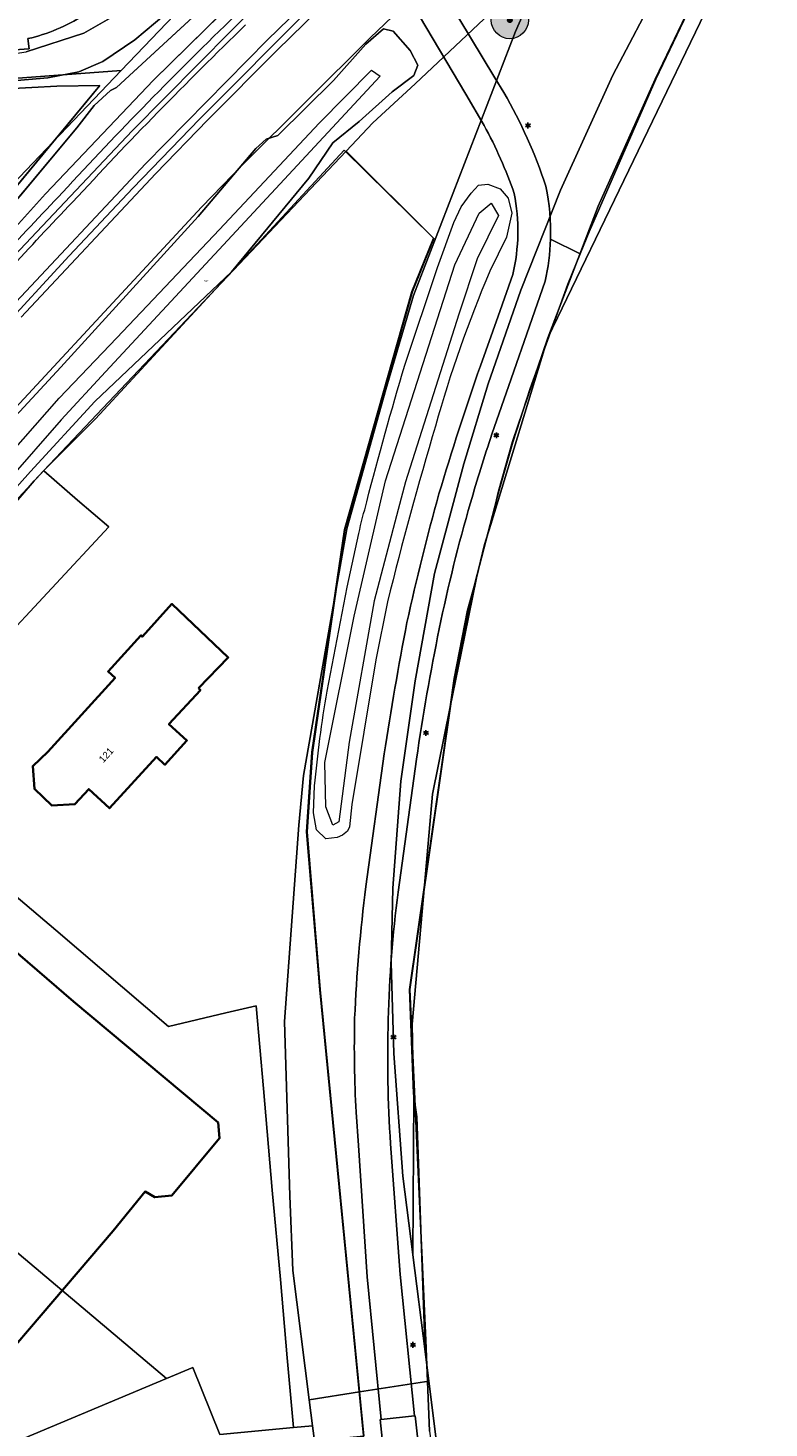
# Model space of a CAD drawing. Header units: millimetres. Extents: x 162876 to 168130, y 402614 to 405602.
# Tile 18 of 256: x 164104 to 164183, y 403053 to 403203. Entities that reach past the tile are written whole.
import ezdxf
from ezdxf.enums import TextEntityAlignment as Align

# ---------------------------------------------------------------- set-up
doc = ezdxf.new("R2010")
doc.units = ezdxf.units.MM
for name, color, linetype, lineweight in [('X-CA190022.004-UO-BGT_Ondergrond$0$GE_201_SHDHek_Lijn_GEM', 253, 'X-CA190022.004-UO-BGT_Ondergrond$0$Hekwerk', 9), ('X-CA190022.004-UO-BGT_Ondergrond$0$GE_202_SHDMuur30cm_Lijn_GEM', 253, 'Continuous', 9), ('X-CA190022.004-UO-BGT_Ondergrond$0$GE_203_VGOHaag_Lijn_GEM', 253, 'X-CA190022.004-UO-BGT_Ondergrond$0$Heg', 9), ('X-CA190022.004-UO-BGT_Ondergrond$0$GE_244_Taludlijn_Lijn_GEM', 253, 'Continuous', 9), ('X-CA190022.004-UO-BGT_Ondergrond$0$GE_251_SPRTrein_as_Lijn_GEM', 253, 'Continuous', 9), ('X-CA190022.004-UO-BGT_Ondergrond$0$GE_316_WGDFietspad_Vlak_GEM', 253, 'Continuous', 9), ('X-CA190022.004-UO-BGT_Ondergrond$0$GE_367_OWGBerm_groenvoorziening_grasenk_GEM', 253, 'Continuous', 9), ('X-CA190022.004-UO-BGT_Ondergrond$0$GE_401_OTDErf_Vlak_GEM', 253, 'Continuous', 9), ('X-CA190022.004-UO-BGT_Ondergrond$0$GE_421_OTDHalfverhard_gravel_Vlak_GEM', 253, 'Continuous', 9), ('X-CA190022.004-UO-BGT_Ondergrond$0$GE_4502_GBKN_Huisnummer_Lijn_GEM', 7, 'Continuous', 9), ('X-CA190022.004-UO-BGT_Ondergrond$0$GE_479_BTDGroenvoorziening_grasenkruida_GEM', 253, 'Continuous', 9), ('X-CA190022.004-UO-BGT_Ondergrond$0$GE_504_WTDWaterloop_sloot_Vlak_GEM', 253, 'Continuous', 9), ('X-CA190022.004-UO-BGT_Ondergrond$0$GE_541_OWTOever_slootkant_Vlak_GEM', 253, 'Continuous', 9), ('X-CA190022.004-UO-BGT_Ondergrond$0$GE_601_PNDgrondvlakpand_Vlak_MV_GEM', 34, 'Continuous', 35), ('X-CA190022.004-UO-BGT_Ondergrond$0$GE_861_PALLichtmast_Punt_GEM', 202, 'Continuous', 25), ('X-CA190022.004-UO-BGT_Ondergrond$0$GE_884_PutGasput_Punt_GEM', 32, 'Continuous', 25), ('X-CA190022.004-UO-KAD_Percelen$0$B-WE-KG-GRENS_PERCEEL-GV', 150, 'Continuous', 9)]:
    doc.layers.add(name, color=color, linetype=linetype, lineweight=lineweight)
doc.layers.add('X-CA190022.004-UO-DWM_Beplanting_v0.1$0$B-WE-GR-BOOM-S AFKOMSTIG UIT BOMENBESTAND GEMEENTE', color=252, linetype='Continuous')
doc.styles.add('X-CA190022.004-UO-BGT_Ondergrond$0$BGT_NAR', font='arial.ttf', dxfattribs={"height": 1})
doc.styles.add('X-CA190022.004-UO-BGT_Ondergrond$0$NLCS-ISO', font='NLCS-ISO.ttf')
doc.styles.add('X-CA190022.004-UO-BGT_Ondergrond$0$NLCS-ISO-M250-T30', font='NLCS-ISO.ttf', dxfattribs={"height": 0.75})
doc.linetypes.add('X-CA190022.004-UO-BGT_Ondergrond$0$Heg', pattern='A,5,-1.5,[2,dgnlstyle-meierijstad.shx,S=0.007937,R=45,X=0,Y=0],-1.5', length=8)
doc.linetypes.add('X-CA190022.004-UO-BGT_Ondergrond$0$Hekwerk', pattern='A,5,-1.5,[2,dgnlstyle-Veghel.shx,S=0.007937,R=0,X=0,Y=0],-1.5', length=8)

# ---------------------------------------------------------------- blocks, each defined once
blk = doc.blocks.new('X-CA190022.004-UO-BGT_Ondergrond$0$N-SIE-WEG_LICHTMAST-SO')
h = blk.add_hatch(color=256)
h.paths.add_polyline_path([(1.2, 0.5, 0.658505), (-1.2, 0.5)])
h.paths.add_polyline_path([(-1.2, -0.5, 0.658505), (1.2, -0.5)])
at = {"flags": 128}
for points in [[(-2.2, 1.3), (-1.1, 0.6)], [(-1.2, 0.5), (1.2, 0.5)], [(0, 1.3), (0, 2.5)], [(1.1, 0.6), (2.2, 1.3)], [(-2.2, -1.3), (-1.1, -0.6)], [(-1.2, -0.5), (1.2, -0.5)], [(0, -1.3), (0, -2.5)], [(2.2, -1.3), (1.1, -0.6)]]:
    blk.add_lwpolyline(points, dxfattribs=at)
at = {"ltscale": 0.5}
blk.add_circle((0, 0), 1.27, dxfattribs=at)
at = {"style": 'X-CA190022.004-UO-BGT_Ondergrond$0$NLCS-ISO'}
blk.add_attdef('TYPE', text='', height=1.8, dxfattribs=at).set_placement((0, 2.5), align=Align.BOTTOM_CENTER)
blk = doc.blocks.new('X-CA190022.004-UO-BGT_Ondergrond$0$IMGEOLichtmastpaal')
at = {"xscale": 5, "yscale": 5, "zscale": 5}
blk.add_blockref('X-CA190022.004-UO-BGT_Ondergrond$0$N-SIE-WEG_LICHTMAST-SO', (0, 6.4), dxfattribs=at)
blk = doc.blocks.new('X-CA190022.004-UO-BGT_Ondergrond$0$IMGEOGasput')
at = {"insert": (-7, 3.4), "char_height": 6, "attachment_point": 1, "style": 'X-CA190022.004-UO-BGT_Ondergrond$0$NLCS-ISO-M250-T30'}
blk.add_mtext_dynamic_manual_height_columns('GAS', width=7.484, gutter_width=3.75, heights=[0], dxfattribs=at)
blk = doc.blocks.new('X-CA190022.004-UO-DWM_Beplanting_v0.1$0$SGR-BOOM_01-SO')
at = {"linetype": 'ByBlock', "lineweight": 18}
h = blk.add_hatch(color=0, dxfattribs=at)
h.dxf.hatch_style = 1
edge = h.paths.add_edge_path()
edge.add_arc((0, 0), 0.25, 0, 360)
at = {"color": 0, "linetype": 'ByBlock', "lineweight": 18}
for radius in [2, 0.25]:
    blk.add_circle((0, 0), radius, dxfattribs=at)
blk = doc.blocks.new('X-CA190022.004-UO-DWM_Beplanting_v0.1$0$IMGEOBoom')
at = {"transparency": 33554457}
h = blk.add_hatch(color=256, dxfattribs=at)
h.dxf.hatch_style = 1
edge = h.paths.add_edge_path()
edge.add_arc((0, 0), 100, 0, 360)
edge = h.paths.add_edge_path(flags=17)
edge.add_arc((0, 0), 12.5, 0, 360)
h = blk.add_hatch()
h.set_pattern_fill('ANGLE', color=256)
h.set_pattern_definition([(0, (0, 0), (0, 6.985), [5.08, -1.905]), (90, (0, 0), (-6.985, 4e-16), [5.08, -1.905])])
edge = h.paths.add_edge_path(flags=17)
edge.add_arc((0, 0), 12.5, 0, 360)
at = {"xscale": 50, "yscale": 50, "zscale": 50}
blk.add_blockref('X-CA190022.004-UO-DWM_Beplanting_v0.1$0$SGR-BOOM_01-SO', (0, 0), dxfattribs=at)

msp = doc.modelspace()

# ---------------------------------------------------------------- linework, layer by layer
at = {"layer": 'X-CA190022.004-UO-BGT_Ondergrond$0$GE_201_SHDHek_Lijn_GEM'}
for p, q in [((164175.176, 403206.645), (164171.027, 403197.989)), ((164171.027, 403197.989), (164163.854, 403181.546)), ((164106.596, 403197.217), (164090.449, 403196.342)), ((164095.534, 403178.35), (164111.239, 403197.303)), ((164111.239, 403197.303), (164106.596, 403197.217)), ((164147.105, 403180.863), (164137.527, 403190.353)), ((164163.854, 403181.546), (164162.905, 403179.205)), ((164144.802, 403175.136), (164147.105, 403180.863)), ((164162.905, 403179.205), (164161.585, 403175.947)), ((164161.585, 403175.947), (164157.505, 403164.706)), ((164137.541, 403149.566), (164144.802, 403175.136)), ((164157.505, 403164.706), (164155.649, 403158.938)), ((164155.649, 403158.938), (164154.148, 403153.673)), ((164092.804, 403142.508), (164105.231, 403155.953)), ((164154.148, 403153.673), (164151.617, 403143.902)), ((164134.039, 403125.615), (164137.541, 403149.566)), ((164151.617, 403143.902), (164149.976, 403136.536)), ((164149.976, 403136.536), (164149.102, 403131.559)), ((164149.102, 403131.559), (164144.574, 403100.107)), ((164133.459, 403117.072), (164134.039, 403125.615)), ((164134.896, 403100.059), (164133.459, 403117.072)), ((164139.595, 403052.178), (164134.896, 403100.059)), ((164144.574, 403100.107), (164146.311, 403062.424)), ((164146.311, 403062.424), (164146.687, 403052.645))]:
    msp.add_line(p, q, dxfattribs=at)
at = {"layer": 'X-CA190022.004-UO-BGT_Ondergrond$0$GE_202_SHDMuur30cm_Lijn_GEM'}
msp.add_line((164096.291, 403177.817), (164108.744, 403192.752), dxfattribs=at)
at = {"layer": 'X-CA190022.004-UO-BGT_Ondergrond$0$GE_203_VGOHaag_Lijn_GEM'}
for p, q in [((164137.527, 403190.353), (164110.755, 403161.44)), ((164110.755, 403161.44), (164105.231, 403155.953))]:
    msp.add_line(p, q, dxfattribs=at)
at = {"layer": 'X-CA190022.004-UO-BGT_Ondergrond$0$GE_244_Taludlijn_Lijn_GEM'}
for p, q in [((164113.031, 403197.088), (164135.979, 403218.262)), ((164126.493, 403207.206), (164117.008, 403197.866)), ((164114.988, 403202.187), (164120.541, 403206.911)), ((164109.52, 403202.905), (164113.261, 403205.071)), ((164103.321, 403200.904), (164109.52, 403202.905)), ((164111.536, 403199.866), (164114.988, 403202.187)), ((164108.963, 403198.775), (164111.536, 403199.866)), ((164099.769, 403197.61), (164105.648, 403198.116)), ((164105.648, 403198.116), (164108.963, 403198.775)), ((164117.008, 403197.866), (164105.403, 403185.653)), ((164110.619, 403195.145), (164112.376, 403196.745)), ((164112.376, 403196.745), (164113.031, 403197.088)), ((164108.744, 403192.752), (164110.619, 403195.145)), ((164105.403, 403185.653), (164095.034, 403174.186))]:
    msp.add_line(p, q, dxfattribs=at)
at = {"layer": 'X-CA190022.004-UO-BGT_Ondergrond$0$GE_251_SPRTrein_as_Lijn_GEM'}
for p, q in [((164129.281, 403202.19), (164138.716, 403211.419)), ((164130.321, 403201.09), (164139.905, 403210.464)), ((164114.699, 403192.416), (164130.235, 403208.098)), ((164121.942, 403193.672), (164133.984, 403205.731)), ((164116.16, 403188.87), (164129.281, 403202.19)), ((164122.841, 403193.59), (164130.321, 403201.09)), ((164114.774, 403186.262), (164121.942, 403193.672)), ((164117.221, 403187.79), (164122.841, 403193.59)), ((164096.598, 403173.26), (164114.699, 403192.416)), ((164101.68, 403173.45), (164116.16, 403188.87)), ((164102.751, 403172.39), (164117.221, 403187.79)), ((164107.924, 403178.982), (164114.774, 403186.262)), ((164089.714, 403159.161), (164107.924, 403178.982))]:
    msp.add_line(p, q, dxfattribs=at)
for centre, radius, start, end in [((164454.085, 402865.471), 472.152, 134.04044, 137.28007), ((164712.508, 402610.267), 835.233, 136.444874, 137.819175)]:
    msp.add_arc(centre, radius, start, end, dxfattribs=at)
at = {"layer": 'X-CA190022.004-UO-BGT_Ondergrond$0$GE_251_SPRTrein_as_Lijn_GEM', "extrusion": (0, 0, -1)}
for centre, radius, start, end in [((-164453.572, 402865.99), 469.923, 42.71455, 45.96179), ((-164703.893, 402618.233), 822, 42.17229, 43.567234)]:
    msp.add_arc(centre, radius, start, end, dxfattribs=at)
at = {"layer": 'X-CA190022.004-UO-BGT_Ondergrond$0$GE_316_WGDFietspad_Vlak_GEM', "flags": 128}
for points in [[(164148.593, 403206.653), (164153.735, 403198.124), (164154.691, 403196.538)], [(164152.57, 403193), (164150.583, 403196.361), (164145.63, 403204.738)], [(164152.167, 403167.139), (164154.068, 403172.489), (164155.664, 403176.98)], [(164159.123, 403176.24), (164157.444, 403171.417), (164155.478, 403165.77), (164153.404, 403159.814)], [(164139.851, 403111.182), (164141.816, 403125.43)], [(164145.299, 403124.875), (164143.329, 403110.577)], [(164142.511, 403083.521), (164143.54, 403069.467), (164145.071, 403054.271), (164141.497, 403053.899), (164139.993, 403069.228), (164139.04, 403083.337), (164138.797, 403086.927)], [(164142.041, 403048.549), (164141.758, 403050.449), (164141.756, 403050.464), (164141.754, 403050.479), (164141.391, 403053.894), (164141.497, 403053.899), (164145.071, 403054.271), (164145.161, 403054.29), (164145.784, 403048.42)]]:
    msp.add_lwpolyline(points, dxfattribs=at)
at = {"layer": 'X-CA190022.004-UO-BGT_Ondergrond$0$GE_316_WGDFietspad_Vlak_GEM', "extrusion": (0, 0, -1)}
for centre, radius, start, end in [((-164098.952, 403221.593), 19.795, 237.80445, 256.71457), ((-164108.769, 403169.93), 53.074, 149.91102, 161.83583), ((-164136.194, 403181.525), 23.531, 167.85668, 181.86833), ((-164136.099, 403181.539), 23.625, 181.8942, 192.96103), ((-164430.548, 403069.373), 295.05, 16.54183, 19.35103), ((-164380.132, 403088.07), 241.423, 12.31715, 15.69479), ((-164513.934, 403068.241), 376.487, 8.73709, 10.92133), ((-164311.288, 403089.394), 172.816, 2.52604, 7.24279), ((-164271.18, 403094.031), 132.574, 356.92818, 1.28786)]:
    msp.add_arc(centre, radius, start, end, dxfattribs=at)
at = {"layer": 'X-CA190022.004-UO-BGT_Ondergrond$0$GE_316_WGDFietspad_Vlak_GEM'}
for centre, radius, start, end in [((164107.726, 403168.745), 50.983, 19.4052, 28.40783), ((164135.303, 403181.682), 20.897, 346.9972, 11.04135), ((164359.492, 403091.547), 217.101, 161.6725, 163.71486), ((164317.004, 403104.109), 172.795, 163.76253, 168.38628), ((164383.169, 403090.565), 240.331, 168.39883, 171.7923), ((164267.024, 403094.051), 124.794, 172.39021, 178.70107), ((164275.715, 403092.686), 133.519, 178.19981, 183.93582)]:
    msp.add_arc(centre, radius, start, end, dxfattribs=at)
at = {"layer": 'X-CA190022.004-UO-BGT_Ondergrond$0$GE_367_OWGBerm_groenvoorziening_grasenk_GEM', "flags": 128}
for points in [[(164095.034, 403174.186), (164105.403, 403185.653), (164117.008, 403197.866), (164126.493, 403207.206)], [(164145.63, 403204.738), (164150.583, 403196.361), (164152.57, 403193)], [(164080.084, 403129.293), (164103.759, 403155.799), (164110.69, 403163.322), (164125.384, 403177.275), (164133.703, 403187.313), (164136.298, 403191.123), (164139.136, 403193.413), (164142.668, 403196.607), (164144.998, 403198.359), (164145.42, 403199.46), (164144.622, 403201.037), (164142.8, 403203.148), (164141.733, 403203.395), (164139.843, 403201.724), (164136.381, 403197.816), (164130.37, 403191.917), (164129.125, 403191.511), (164128.003, 403190.508), (164121.818, 403183.216), (164107.028, 403167.017), (164091.502, 403150.289)], [(164103.501, 403202.328), (164103.639, 403201.245), (164092.03, 403200.444), (164088.381, 403200.193), (164078.332, 403199.5), (164059.906, 403198.742), (164056.906, 403198.744), (164055.424, 403198.763), (164053.845, 403198.783), (164053.312, 403198.79), (164051.379, 403198.814), (164049.126, 403198.842), (164045.334, 403198.89), (164042.745, 403198.922), (164042.465, 403198.939), (164042.483, 403200.078), (164059.66, 403199.87), (164065.53, 403200.05), (164098.775, 403201.8), (164101.214, 403201.928)], [(164139.595, 403052.178), (164134.896, 403100.059), (164133.459, 403117.072), (164134.039, 403125.615), (164137.541, 403149.566), (164144.802, 403175.136), (164147.105, 403180.863), (164137.527, 403190.353), (164110.755, 403161.44), (164105.231, 403155.953), (164092.804, 403142.508)], [(164144.042, 403167.22), (164147.557, 403177.742), (164149.312, 403182.547), (164150.086, 403184.236), (164151.192, 403185.731), (164151.981, 403186.588), (164152.957, 403186.699), (164154.282, 403186.191), (164155.153, 403185.194), (164155.532, 403183.572), (164154.982, 403180.981), (164153.169, 403177.322)], [(164159.712, 403180.758), (164162.905, 403179.205)], [(164162.905, 403179.205), (164161.585, 403175.947), (164157.505, 403164.706), (164155.649, 403158.938), (164154.148, 403153.673), (164151.617, 403143.902), (164149.976, 403136.536), (164149.102, 403131.559), (164144.574, 403100.107), (164146.311, 403062.424), (164146.687, 403052.645), (164147.26, 403048.53), (164145.784, 403048.42), (164145.161, 403054.29), (164145.071, 403054.271), (164143.54, 403069.467), (164142.511, 403083.521)], [(164155.664, 403176.98), (164154.068, 403172.489), (164152.167, 403167.139)], [(164153.404, 403159.814), (164155.478, 403165.77), (164157.444, 403171.417), (164159.123, 403176.24)], [(164135.667, 403132.188), (164137.822, 403143.372), (164139.075, 403149.126)], [(164142.179, 403141.793), (164140.931, 403135.532), (164138.333, 403119.994), (164138.104, 403117.594), (164137.876, 403117.13), (164137.34, 403116.704), (164136.775, 403116.444), (164135.556, 403116.311), (164134.548, 403117.265), (164134.226, 403119.091), (164134.331, 403121.988)], [(164141.816, 403125.43), (164139.851, 403111.182)], [(164143.329, 403110.577), (164145.299, 403124.875)], [(164138.797, 403086.927), (164139.04, 403083.337), (164139.993, 403069.228), (164141.497, 403053.899), (164141.391, 403053.894), (164141.754, 403050.479), (164141.756, 403050.464), (164141.758, 403050.449)]]:
    msp.add_lwpolyline(points, dxfattribs=at)
at = {"layer": 'X-CA190022.004-UO-BGT_Ondergrond$0$GE_367_OWGBerm_groenvoorziening_grasenk_GEM', "extrusion": (0, 0, -1)}
for centre, radius, start, end in [((-164107.726, 403168.745), 50.983, 151.59217, 160.5948), ((-164135.303, 403181.682), 20.897, 168.95865, 193.0028), ((-164497.278, 403060.529), 368.996, 14.43993, 16.80633), ((-164359.492, 403091.547), 217.101, 16.28514, 18.3275), ((-164466.372, 403068.306), 337.128, 13.8707, 14.46983), ((-164317.004, 403104.109), 172.795, 11.61372, 16.23747), ((-164383.169, 403090.565), 240.331, 8.2077, 11.60117), ((-164283.743, 403107.605), 150.103, 5.49841, 9.42588), ((-164267.024, 403094.051), 124.794, 1.29893, 7.60979), ((-164275.715, 403092.686), 133.519, 356.06418, 1.80019)]:
    msp.add_arc(centre, radius, start, end, dxfattribs=at)
at = {"layer": 'X-CA190022.004-UO-BGT_Ondergrond$0$GE_367_OWGBerm_groenvoorziening_grasenk_GEM'}
for centre, radius, start, end in [((164136.099, 403181.539), 23.625, 347.03897, 358.1058), ((164284.995, 403121.706), 143.078, 157.1254, 164.19239), ((164430.548, 403069.373), 295.05, 160.64897, 163.45817), ((164571.133, 403035.003), 442.047, 163.48244, 166.02015), ((164380.132, 403088.07), 241.423, 164.30521, 167.68285), ((164513.934, 403068.241), 376.487, 169.07867, 171.26291), ((164311.288, 403089.394), 172.816, 172.75721, 177.47396), ((164271.18, 403094.031), 132.574, 178.71214, 183.07182)]:
    msp.add_arc(centre, radius, start, end, dxfattribs=at)
at = {"layer": 'X-CA190022.004-UO-BGT_Ondergrond$0$GE_401_OTDErf_Vlak_GEM', "flags": 128}
for points in [[(164146.687, 403052.645), (164146.311, 403062.424), (164144.574, 403100.107), (164149.102, 403131.559), (164149.976, 403136.536), (164151.617, 403143.902), (164154.148, 403153.673), (164155.649, 403158.938), (164157.505, 403164.706), (164161.585, 403175.947), (164162.905, 403179.205), (164163.854, 403181.546), (164171.027, 403197.989), (164175.176, 403206.645), (164173.052, 403207.658), (164212.253, 403256.524)], [(164108.963, 403198.775), (164105.648, 403198.116), (164099.769, 403197.61), (164079.26, 403197.35), (164058.4, 403195.95), (164053.833, 403196.096), (164053.842, 403198.287), (164055.34, 403198.268), (164057.47, 403198.24), (164076.99, 403198.97), (164086.783, 403199.286), (164097.364, 403200.02), (164103.321, 403200.904), (164109.52, 403202.905), (164113.261, 403205.071), (164116.418, 403207.367), (164119.572, 403211.486), (164120.541, 403206.911), (164114.988, 403202.187), (164111.536, 403199.866), (164108.963, 403198.775)], [(164079.519, 403195.638), (164090.449, 403196.342), (164106.596, 403197.217), (164111.239, 403197.303), (164095.534, 403178.35), (164088.22, 403169.408), (164076.393, 403155.143), (164071.964, 403149.796), (164062.56, 403138.471), (164062.126, 403137.948), (164060.151, 403135.569), (164057.129, 403138.162), (164056.129, 403138.992), (164056.19, 403139.03), (164057.733, 403139.749), (164055.289, 403141.939), (164054.959, 403142.235), (164048.749, 403147.369), (164042.084, 403152.919), (164041.354, 403151.811), (164036.631, 403155.881)], [(164092.804, 403142.508), (164105.231, 403155.953), (164110.755, 403161.44), (164137.527, 403190.353)], [(164137.527, 403190.353), (164147.105, 403180.863), (164144.802, 403175.136), (164137.541, 403149.566), (164134.039, 403125.615), (164133.459, 403117.072), (164134.896, 403100.059), (164139.595, 403052.178)], [(164115.802, 403138.045), (164118.991, 403141.551), (164125.038, 403135.813), (164121.828, 403132.495), (164122.05, 403132.29), (164118.66, 403128.62), (164120.59, 403126.87), (164118.24, 403124.27), (164117.32, 403125.12), (164112.27, 403119.6), (164110.03, 403121.646), (164108.542, 403120.016), (164106.076, 403119.883), (164104.199, 403121.663), (164104.005, 403124.129), (164105.625, 403125.669), (164112.878, 403133.596), (164112.109, 403134.299), (164115.658, 403138.178), (164115.802, 403138.045)], [(164091.93, 403112.99), (164108.409, 403098.815), (164123.946, 403085.795), (164124.118, 403084.111), (164118.988, 403077.968), (164117.14, 403077.778), (164116.099, 403078.391), (164112.682, 403074.172), (164103.657, 403063.633), (164100.71, 403060.182)]]:
    msp.add_lwpolyline(points, dxfattribs=at)
at = {"layer": 'X-CA190022.004-UO-BGT_Ondergrond$0$GE_421_OTDHalfverhard_gravel_Vlak_GEM', "flags": 128}
for points in [[(164212.253, 403256.524), (164173.052, 403207.658), (164175.176, 403206.645), (164171.027, 403197.989), (164163.854, 403181.546), (164162.905, 403179.205), (164159.712, 403180.758)], [(164154.691, 403196.538), (164153.735, 403198.124), (164148.593, 403206.653)]]:
    msp.add_lwpolyline(points, dxfattribs=at)
at = {"layer": 'X-CA190022.004-UO-BGT_Ondergrond$0$GE_421_OTDHalfverhard_gravel_Vlak_GEM'}
for centre, radius, start, end in [((164108.769, 403169.93), 53.074, 18.16417, 30.08898), ((164136.194, 403181.525), 23.531, 358.13167, 12.14332)]:
    msp.add_arc(centre, radius, start, end, dxfattribs=at)
at = {"layer": 'X-CA190022.004-UO-BGT_Ondergrond$0$GE_479_BTDGroenvoorziening_grasenkruida_GEM', "flags": 128}
for points in [[(164117.008, 403197.866), (164105.403, 403185.653), (164095.034, 403174.186), (164083.469, 403160.344), (164073.955, 403148.27), (164065.913, 403137.84), (164061.517, 403132.729), (164059.914, 403133.986), (164062.857, 403137.403), (164063.28, 403137.913), (164071.808, 403148.188), (164078.178, 403155.857), (164088.841, 403168.852), (164096.291, 403177.817), (164108.744, 403192.752), (164110.619, 403195.145), (164112.376, 403196.745), (164113.031, 403197.088), (164135.979, 403218.262)], [(164135.979, 403218.262), (164113.031, 403197.088), (164112.376, 403196.745), (164110.619, 403195.145), (164108.744, 403192.752), (164096.291, 403177.817)], [(164126.493, 403207.206), (164117.008, 403197.866)], [(164012.356, 403198.591), (164031.71, 403196.69), (164043.11, 403196.44), (164053.833, 403196.096), (164058.4, 403195.95), (164079.26, 403197.35), (164099.769, 403197.61), (164105.648, 403198.116), (164108.963, 403198.775), (164111.536, 403199.866), (164114.988, 403202.187), (164120.541, 403206.911)], [(164113.261, 403205.071), (164109.52, 403202.905), (164103.321, 403200.904)], [(164092.03, 403200.444), (164103.639, 403201.245), (164103.501, 403202.328)], [(164095.534, 403178.35), (164111.239, 403197.303), (164106.596, 403197.217), (164090.449, 403196.342)]]:
    msp.add_lwpolyline(points, dxfattribs=at)
at = {"layer": 'X-CA190022.004-UO-BGT_Ondergrond$0$GE_479_BTDGroenvoorziening_grasenkruida_GEM'}
msp.add_arc((164098.952, 403221.593), 19.795, 283.28543, 302.19555, dxfattribs=at)
at = {"layer": 'X-CA190022.004-UO-BGT_Ondergrond$0$GE_504_WTDWaterloop_sloot_Vlak_GEM', "flags": 128}
for points in [[(164111.849, 403166.495), (164107.055, 403161.339), (164101.362, 403154.81), (164092.842, 403145.419), (164080.994, 403132.565), (164073.033, 403121.989), (164072.191, 403121.15), (164071.5, 403120.543), (164071.029, 403120.437), (164070.767, 403121.022), (164070.902, 403121.483), (164071.49, 403122.144), (164076.191, 403128.833), (164080.337, 403134.145), (164087.895, 403142.571), (164097.544, 403153.107), (164106.872, 403163.691), (164113.076, 403170.161), (164124.099, 403181.828), (164134.816, 403193.236), (164140.458, 403198.951), (164141.379, 403198.299), (164111.849, 403166.495)], [(164152.035, 403183.55), (164153.338, 403184.635), (164154.097, 403183.333), (164151.818, 403178.667), (164149.865, 403172.698), (164144.114, 403154.686), (164143.334, 403151.715), (164140.75, 403141.881), (164138.037, 403126.69), (164136.952, 403118.117), (164136.301, 403117.792), (164135.542, 403119.745), (164135.433, 403124.519), (164138.58, 403140.254), (164141.342, 403152.193), (164141.944, 403154.794), (164149.431, 403178.015), (164152.035, 403183.55)]]:
    msp.add_lwpolyline(points, dxfattribs=at)
at = {"layer": 'X-CA190022.004-UO-BGT_Ondergrond$0$GE_541_OWTOever_slootkant_Vlak_GEM', "flags": 128}
for points in [[(164091.502, 403150.289), (164107.028, 403167.017), (164121.818, 403183.216), (164128.003, 403190.508), (164129.125, 403191.511), (164130.37, 403191.917), (164136.381, 403197.816), (164139.843, 403201.724), (164141.733, 403203.395), (164142.8, 403203.148), (164144.622, 403201.037), (164145.42, 403199.46), (164144.998, 403198.359), (164142.668, 403196.607), (164139.136, 403193.413), (164136.298, 403191.123), (164133.703, 403187.313), (164125.384, 403177.275), (164110.69, 403163.322), (164103.759, 403155.799), (164080.084, 403129.293)], [(164140.458, 403198.951), (164141.379, 403198.299), (164111.849, 403166.495), (164107.055, 403161.339), (164101.362, 403154.81), (164092.842, 403145.419), (164080.994, 403132.565), (164073.033, 403121.989), (164072.191, 403121.15), (164071.5, 403120.543), (164071.029, 403120.437), (164070.767, 403121.022), (164070.902, 403121.483), (164071.49, 403122.144), (164076.191, 403128.833), (164080.337, 403134.145), (164087.895, 403142.571), (164097.544, 403153.107), (164106.872, 403163.691), (164113.076, 403170.161), (164124.099, 403181.828), (164134.816, 403193.236), (164140.458, 403198.951)], [(164144.042, 403167.22), (164147.557, 403177.742), (164149.312, 403182.547), (164150.086, 403184.236), (164151.192, 403185.731), (164151.981, 403186.588), (164152.957, 403186.699), (164154.282, 403186.191), (164155.153, 403185.194), (164155.532, 403183.572), (164154.982, 403180.981), (164153.169, 403177.322)], [(164152.035, 403183.55), (164153.338, 403184.635), (164154.097, 403183.333), (164151.818, 403178.667), (164149.865, 403172.698), (164144.114, 403154.686), (164143.334, 403151.715), (164140.75, 403141.881), (164138.037, 403126.69), (164136.952, 403118.117), (164136.301, 403117.792), (164135.542, 403119.745), (164135.433, 403124.519), (164138.58, 403140.254), (164141.342, 403152.193), (164141.944, 403154.794), (164149.431, 403178.015), (164152.035, 403183.55)], [(164135.667, 403132.188), (164137.822, 403143.372), (164139.075, 403149.126)], [(164142.179, 403141.793), (164140.931, 403135.532), (164138.333, 403119.994), (164138.104, 403117.594), (164137.876, 403117.13), (164137.34, 403116.704), (164136.775, 403116.444), (164135.556, 403116.311), (164134.548, 403117.265), (164134.226, 403119.091), (164134.331, 403121.988)]]:
    msp.add_lwpolyline(points, dxfattribs=at)
at = {"layer": 'X-CA190022.004-UO-BGT_Ondergrond$0$GE_541_OWTOever_slootkant_Vlak_GEM'}
for centre, radius, start, end in [((164284.995, 403121.706), 143.078, 157.1254, 164.19239), ((164571.133, 403035.003), 442.047, 163.48244, 166.02015)]:
    msp.add_arc(centre, radius, start, end, dxfattribs=at)
at = {"layer": 'X-CA190022.004-UO-BGT_Ondergrond$0$GE_541_OWTOever_slootkant_Vlak_GEM', "extrusion": (0, 0, -1)}
for centre, radius, start, end in [((-164497.278, 403060.529), 368.996, 14.43993, 16.80633), ((-164466.372, 403068.306), 337.128, 13.8707, 14.46983), ((-164283.743, 403107.605), 150.103, 5.49841, 9.42588)]:
    msp.add_arc(centre, radius, start, end, dxfattribs=at)
at = {"layer": 'X-CA190022.004-UO-BGT_Ondergrond$0$GE_601_PNDgrondvlakpand_Vlak_MV_GEM', "flags": 128}
for points in [[(164121.828, 403132.495), (164122.05, 403132.29), (164118.66, 403128.62), (164120.59, 403126.87), (164118.24, 403124.27), (164117.32, 403125.12), (164112.27, 403119.6), (164110.03, 403121.646), (164108.542, 403120.016), (164106.076, 403119.883), (164104.199, 403121.663), (164104.005, 403124.129), (164105.625, 403125.669), (164112.878, 403133.596), (164112.109, 403134.299), (164115.658, 403138.178), (164115.802, 403138.045), (164118.991, 403141.551), (164125.038, 403135.813), (164121.828, 403132.495)], [(164091.93, 403112.99), (164108.409, 403098.815)], [(164108.409, 403098.815), (164123.946, 403085.795), (164124.118, 403084.111), (164118.988, 403077.968), (164117.14, 403077.778), (164116.099, 403078.391), (164112.682, 403074.172), (164103.657, 403063.633), (164100.71, 403060.182)]]:
    msp.add_lwpolyline(points, dxfattribs=at)
at = {"layer": 'X-CA190022.004-UO-KAD_Percelen$0$B-WE-KG-GRENS_PERCEEL-GV', "flags": 128}
for points in [[(164190.129, 403235.878), (164178.848, 403218.754), (164171.481, 403208.054), (164173.426, 403208.138), (164177.865, 403208.332), (164159.406, 403170.164), (164153.285, 403150.107), (164152.623, 403147.938), (164151.747, 403144.371), (164150.094, 403136.256), (164148.922, 403130.504), (164146.151, 403111.313), (164144.844, 403096.369), (164144.989, 403088.967), (164145.329, 403086.416), (164146.221, 403061.191), (164146.625, 403058.007), (164147.819, 403048.593)], [(164124.144, 403210.021), (164113.537, 403198.916), (164086.457, 403170.565), (164058.713, 403139.694), (164052.698, 403133), (164031.54, 403108.707), (164029.643, 403106.577), (164030.703, 403105.659), (164032.311, 403104.265), (164019.847, 403089.967), (164030.484, 403080.863), (164063.752, 403119.175), (164078.609, 403136.396), (164086.328, 403144.903), (164094.411, 403154.328), (164122.152, 403184.202), (164126.647, 403188.852), (164140.305, 403202.406), (164151.485, 403213.147)], [(164151.485, 403213.147), (164140.305, 403202.406), (164126.647, 403188.852), (164122.152, 403184.202), (164094.411, 403154.328), (164086.328, 403144.903), (164078.609, 403136.396), (164063.752, 403119.175), (164030.484, 403080.863), (164033.475, 403078.303), (164035.907, 403081.113), (164046.392, 403092.99), (164045.424, 403093.765), (164068.236, 403120.08), (164071.717, 403117.165), (164104.157, 403154.807), (164105.176, 403155.882), (164137.737, 403190.24), (164140.604, 403193.266), (164145.157, 403197.486), (164159.339, 403210.89)], [(163950.972, 403148.683), (163958.92, 403141.707), (163962.213, 403139.418), (163967.598, 403136.566), (163971.386, 403140.995), (163973.192, 403147.657), (163987.804, 403173.587), (163992.826, 403182.499), (163997.274, 403190.392), (164002.602, 403194.402), (164007.717, 403196.092), (164012.586, 403196.489), (164025.53, 403196.047), (164053.928, 403195.784), (164053.307, 403194.256), (164078.696, 403196.309), (164113.537, 403198.916), (164124.144, 403210.021)], [(164159.339, 403210.89), (164155.939, 403203.107), (164144.987, 403174.709), (164141.988, 403164.597), (164137.799, 403149.623), (164136.694, 403143.358), (164134.121, 403125.592), (164133.517, 403117.072), (164134.943, 403100.096), (164139.175, 403056.85), (164146.625, 403058.007), (164146.221, 403061.191), (164144.902, 403071.591), (164144.902, 403071.627), (164143.839, 403080.056), (164142.85, 403093.24), (164142.559, 403103.006), (164142.759, 403111.018), (164143.593, 403122.498), (164145.133, 403133.3), (164147.235, 403144.812), (164150.399, 403156.604), (164152.997, 403165.209), (164156.512, 403175.277), (164160.769, 403186.033), (164166.398, 403198.398), (164171.481, 403208.054)], [(164171.481, 403208.054), (164166.398, 403198.398), (164160.769, 403186.033), (164156.512, 403175.277), (164152.997, 403165.209), (164150.399, 403156.604), (164147.235, 403144.812), (164145.133, 403133.3), (164143.593, 403122.498), (164142.759, 403111.018), (164142.559, 403103.006), (164142.85, 403093.24), (164143.839, 403080.056), (164144.902, 403071.627), (164144.996, 403088.62), (164144.989, 403088.967), (164144.535, 403100.125), (164146.151, 403111.313), (164147.007, 403121.107), (164148.922, 403130.504), (164149.359, 403133.533), (164150.791, 403140.885), (164151.747, 403144.371), (164152.623, 403147.938), (164153.285, 403150.107), (164154.129, 403153.67), (164155.629, 403159.024), (164159.406, 403170.164), (164164.836, 403184.331), (164170.978, 403197.973), (164175.105, 403206.602)], [(164094.818, 403116.391), (164106.484, 403106.503), (164118.616, 403096.13), (164124.767, 403097.593), (164128.045, 403098.368), (164128.833, 403089.456), (164129.777, 403078.529), (164130.656, 403068.916), (164131.389, 403060.527), (164132.055, 403053.017), (164134.111, 403053.209), (164133.758, 403056.008), (164132.007, 403069.884), (164131.665, 403077.915), (164131.088, 403096.678), (164132.619, 403117.788), (164133.125, 403123.113), (164136.694, 403143.358), (164137.588, 403149.527), (164144.879, 403175.134), (164147.157, 403180.859), (164137.737, 403190.24), (164105.176, 403155.882), (164105.214, 403155.85), (164108.81, 403152.731), (164112.183, 403149.849), (164099.911, 403136.653)], [(164099.911, 403136.653), (164112.183, 403149.849), (164108.81, 403152.731), (164105.214, 403155.85), (164105.176, 403155.882), (164104.157, 403154.807), (164071.717, 403117.165)], [(164095.155, 403077.838), (164118.413, 403058.296), (164121.24, 403059.48), (164124.142, 403052.282), (164132.055, 403053.017), (164131.389, 403060.527), (164130.656, 403068.916), (164129.777, 403078.529), (164128.833, 403089.456), (164128.045, 403098.368), (164124.767, 403097.593), (164118.616, 403096.13), (164106.484, 403106.503), (164094.818, 403116.391)], [(164134.316, 403051.585), (164134.111, 403053.209), (164132.055, 403053.017), (164124.142, 403052.282), (164121.24, 403059.48), (164118.413, 403058.296), (164091.626, 403047.077)]]:
    msp.add_lwpolyline(points, dxfattribs=at)
for points in [[(164140.604, 403193.266), (164137.737, 403190.24), (164147.157, 403180.859), (164144.879, 403175.134), (164137.588, 403149.527), (164136.694, 403143.358), (164137.799, 403149.623), (164141.988, 403164.597), (164144.987, 403174.709), (164155.939, 403203.107), (164159.339, 403210.89), (164145.157, 403197.486)], [(164173.426, 403208.138), (164173.017, 403207.621), (164175.105, 403206.602), (164170.978, 403197.973), (164164.836, 403184.331), (164159.406, 403170.164), (164177.865, 403208.332)], [(164078.696, 403196.309), (164058.39, 403158.237), (164049.598, 403147.218), (164058.713, 403139.694), (164086.457, 403170.565), (164113.537, 403198.916)], [(164153.285, 403150.107), (164159.406, 403170.164), (164155.629, 403159.024), (164154.129, 403153.67)], [(164148.922, 403130.504), (164150.094, 403136.256), (164151.747, 403144.371), (164150.791, 403140.885), (164149.359, 403133.533)], [(164139.175, 403056.85), (164134.943, 403100.096), (164133.517, 403117.072), (164134.121, 403125.592), (164136.694, 403143.358), (164133.125, 403123.113), (164132.619, 403117.788), (164131.088, 403096.678), (164131.665, 403077.915), (164132.007, 403069.884), (164133.758, 403056.008)], [(164148.922, 403130.504), (164147.007, 403121.107), (164146.151, 403111.313)], [(164144.989, 403088.967), (164144.844, 403096.369), (164146.151, 403111.313), (164144.535, 403100.125)], [(164064.086, 403078.822), (164059.53, 403071.563), (164087.673, 403047.531), (164091.626, 403047.077), (164118.413, 403058.296), (164095.155, 403077.838), (164091.565, 403073.984), (164071.705, 403090.881)], [(164145.329, 403086.416), (164144.989, 403088.967), (164144.996, 403088.62), (164144.902, 403071.627), (164144.902, 403071.591), (164146.221, 403061.191)], [(164134.316, 403051.585), (164135.182, 403044.724), (164139.521, 403036.51), (164150.201, 403041.774), (164148.151, 403045.746), (164147.819, 403048.593), (164146.625, 403058.007), (164139.175, 403056.85), (164139.64, 403052.099)], [(164139.175, 403056.85), (164133.758, 403056.008), (164134.111, 403053.209), (164134.316, 403051.585), (164139.64, 403052.099)]]:
    msp.add_lwpolyline(points, close=True, dxfattribs=at)

# ---------------------------------------------------------------- block references
at = {"layer": 'X-CA190022.004-UO-BGT_Ondergrond$0$GE_861_PALLichtmast_Punt_GEM', "xscale": 0.025, "yscale": 0.025, "zscale": 0.025}
for p in [(164157.282, 403192.839), (164153.893, 403159.533), (164146.308, 403127.528), (164142.818, 403094.824), (164144.917, 403061.745)]:
    msp.add_blockref('X-CA190022.004-UO-BGT_Ondergrond$0$IMGEOLichtmastpaal', p, dxfattribs=at)
at = {"layer": 'X-CA190022.004-UO-BGT_Ondergrond$0$GE_884_PutGasput_Punt_GEM', "xscale": 0.03, "yscale": 0.03, "zscale": 0.02}
msp.add_blockref('X-CA190022.004-UO-BGT_Ondergrond$0$IMGEOGasput', (164122.639, 403176.273), dxfattribs=at)
at = {"layer": 'X-CA190022.004-UO-DWM_Beplanting_v0.1$0$B-WE-GR-BOOM-S AFKOMSTIG UIT BOMENBESTAND GEMEENTE', "xscale": 0.02, "yscale": 0.02, "zscale": 0.02}
msp.add_blockref('X-CA190022.004-UO-DWM_Beplanting_v0.1$0$IMGEOBoom', (164155.335, 403204.32), dxfattribs=at)

# ---------------------------------------------------------------- texts
at = {"layer": 'X-CA190022.004-UO-BGT_Ondergrond$0$GE_4502_GBKN_Huisnummer_Lijn_GEM', "style": 'X-CA190022.004-UO-BGT_Ondergrond$0$BGT_NAR'}
msp.add_text('121', height=0.75, rotation=47.6, dxfattribs=at).set_placement((164111.908, 403125.316), align=Align.MIDDLE_CENTER)

doc.saveas('drawing.dxf')
